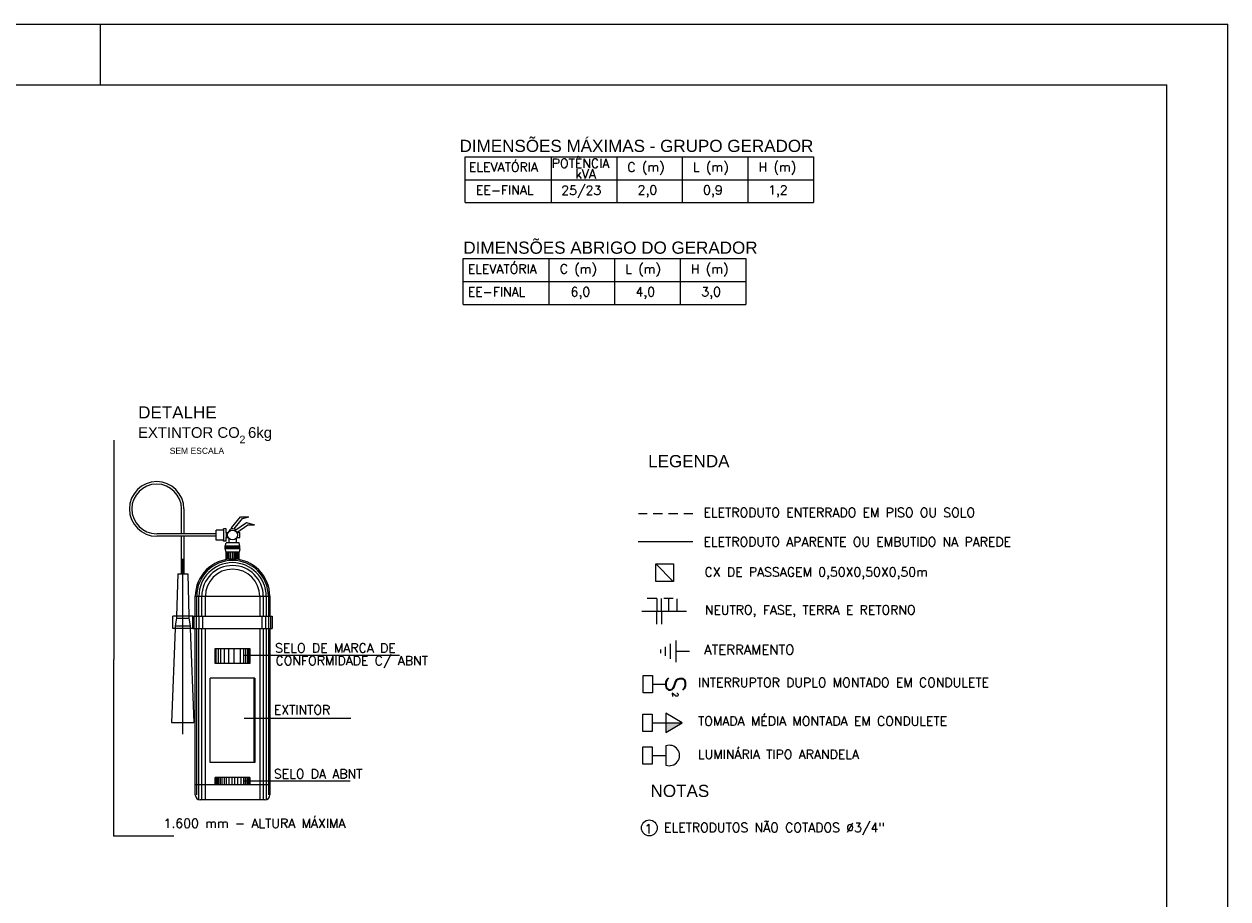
# Model space of a CAD drawing. Header units: millimetres. Extents: x 486.9 to 528.9, y 411.1 to 440.8.
# Tile 4 of 4: x 509.2 to 528.9, y 426.4 to 440.8. Entities that reach past the tile are written whole.
import ezdxf
from ezdxf.enums import TextEntityAlignment as Align

# ---------------------------------------------------------------- set-up
doc = ezdxf.new("R2010")
doc.units = ezdxf.units.MM
doc.linetypes.add('DASHED', pattern=[0.75, 0.5, -0.25])
doc.linetypes.add('HIDDEN', pattern=[0.375, 0.25, -0.125])
for name, color, linetype in [('004', 2, 'Continuous'), ('ECIRC090C', 2, 'HIDDEN'), ('ETXT0090', 8, 'Continuous'), ('ETXTM090C', 2, 'Continuous'), ('PADRÃO', 4, 'Continuous'), ('TEXTO', 7, 'Continuous'), ('TEXTO PROJ', 2, 'Continuous'), ('txt_titulos', 5, 'Continuous')]:
    doc.layers.add(name, color=color, linetype=linetype)
doc.styles.add('ARIAL', font='ARIAL.TTF', dxfattribs={"height": 0.2})
doc.styles.add('ROMANS', font='romans')
doc.styles.add('STYLE-ARIAL_3', font='ARIAL.TTF')

msp = doc.modelspace()

# ---------------------------------------------------------------- hatches: boundary and pattern name
at = {"layer": 'ETXT0090', "linetype": 'Continuous'}
msp.add_hatch(color=2, dxfattribs=at).paths.add_polyline_path([(519.986, 429.283), (519.983, 429.285), (519.714, 429.283), (519.714, 429.126)])

# ---------------------------------------------------------------- linework, layer by layer
at = {"color": 7}
for p, q in [((510.658, 433.922, 0.033), (510.658, 430.325, 0.033)), ((511.768, 432.387, 0.033), (511.768, 432.795, 0.033)), ((511.809, 432.387, 0.033), (511.809, 432.795, 0.033)), ((512.458, 432.448, 0.033), (512.336, 432.448, 0.033)), ((512.336, 432.285, 0.033), (512.336, 432.448, 0.033)), ((512.458, 432.448, 0.033), (512.458, 432.469, 0.033)), ((512.499, 432.469, 0.033), (512.458, 432.469, 0.033)), ((512.458, 432.448, 0.033), (512.458, 432.285, 0.033)), ((512.499, 432.408, 0.033), (512.499, 432.469, 0.033)), ((512.59, 432.486, 0.033), (512.579, 432.465, 0.033)), ((512.336, 432.387, 0.033), (511.36, 432.387, 0.033)), ((512.336, 432.347, 0.033), (511.36, 432.347, 0.033)), ((511.768, 431.732, 0.033), (511.768, 432.347, 0.033)), ((511.809, 431.732, 0.033), (511.809, 432.347, 0.033)), ((512.458, 432.285, 0.033), (512.336, 432.285, 0.033)), ((512.458, 432.265, 0.033), (512.458, 432.285, 0.033)), ((512.499, 432.265, 0.033), (512.458, 432.265, 0.033)), ((512.499, 432.408, 0.033), (512.499, 432.326, 0.033)), ((512.499, 432.408, 0.033), (512.534, 432.408, 0.033)), ((512.499, 432.265, 0.033), (512.499, 432.326, 0.033)), ((512.499, 432.326, 0.033), (512.534, 432.326, 0.033)), ((512.544, 432.313, 0.033), (512.544, 432.24, 0.033)), ((512.666, 432.313, 0.033), (512.666, 432.24, 0.033)), ((512.676, 432.408, 0.033), (512.727, 432.408, 0.033)), ((512.676, 432.326, 0.033), (512.727, 432.326, 0.033)), ((512.727, 432.326, 0.033), (512.727, 432.408, 0.033)), ((512.483, 432.183, 0.033), (512.499, 432.24, 0.033)), ((512.727, 432.183, 0.033), (512.483, 432.183, 0.033)), ((512.483, 432.142, 0.033), (512.483, 432.183, 0.033)), ((512.727, 432.142, 0.033), (512.483, 432.142, 0.033)), ((512.499, 432.085, 0.033), (512.483, 432.142, 0.033)), ((512.488, 432.142, 0.033), (512.488, 432.183, 0.033)), ((512.495, 432.142, 0.033), (512.495, 432.183, 0.033)), ((512.711, 432.24, 0.033), (512.499, 432.24, 0.033)), ((512.499, 431.963, 0.033), (512.499, 432.085, 0.033)), ((512.711, 432.085, 0.033), (512.499, 432.085, 0.033)), ((512.504, 432.142, 0.033), (512.504, 432.183, 0.033)), ((512.509, 431.964, 0.033), (512.509, 432.085, 0.033)), ((512.513, 432.142, 0.033), (512.513, 432.183, 0.033)), ((512.523, 432.142, 0.033), (512.523, 432.183, 0.033)), ((512.531, 431.968, 0.033), (512.531, 432.085, 0.033)), ((512.538, 432.142, 0.033), (512.538, 432.183, 0.033)), ((512.552, 431.97, 0.033), (512.552, 432.085, 0.033)), ((512.555, 432.142, 0.033), (512.555, 432.183, 0.033)), ((512.57, 432.142, 0.033), (512.57, 432.183, 0.033)), ((512.577, 431.971, 0.033), (512.577, 432.085, 0.033)), ((512.586, 432.142, 0.033), (512.586, 432.183, 0.033)), ((512.608, 432.142, 0.033), (512.608, 432.183, 0.033)), ((512.611, 431.972, 0.033), (512.611, 432.085, 0.033)), ((512.623, 432.142, 0.033), (512.623, 432.183, 0.033)), ((512.636, 431.971, 0.033), (512.636, 432.085, 0.033)), ((512.641, 432.142, 0.033), (512.641, 432.183, 0.033)), ((512.654, 432.142, 0.033), (512.654, 432.183, 0.033)), ((512.659, 431.97, 0.033), (512.659, 432.085, 0.033)), ((512.667, 432.142, 0.033), (512.667, 432.183, 0.033)), ((512.678, 431.968, 0.033), (512.678, 432.085, 0.033)), ((512.679, 432.142, 0.033), (512.679, 432.183, 0.033)), ((512.691, 432.142, 0.033), (512.691, 432.183, 0.033)), ((512.693, 431.966, 0.033), (512.693, 432.085, 0.033)), ((512.7, 432.142, 0.033), (512.7, 432.183, 0.033)), ((512.703, 431.964, 0.033), (512.703, 432.085, 0.033)), ((512.709, 432.142, 0.033), (512.709, 432.183, 0.033)), ((512.727, 432.183, 0.033), (512.711, 432.24, 0.033)), ((512.727, 432.142, 0.033), (512.711, 432.085, 0.033)), ((512.711, 431.963, 0.033), (512.711, 432.085, 0.033)), ((512.715, 432.142, 0.033), (512.715, 432.183, 0.033)), ((512.722, 432.142, 0.033), (512.722, 432.183, 0.033)), ((512.727, 432.142, 0.033), (512.727, 432.183, 0.033)), ((511.788, 429.095, 0.033), (511.788, 431.974, 0.033)), ((511.707, 431.732, 0.033), (511.688, 431.035, 0.033)), ((511.707, 431.732, 0.033), (511.87, 431.732, 0.033)), ((511.87, 431.732, 0.033), (511.889, 431.035, 0.033)), ((511.994, 431.035, 0.033), (511.994, 431.361, 0.033)), ((511.994, 431.361, 0.033), (513.216, 431.361, 0.033)), ((512.017, 431.035, 0.033), (512.017, 431.361, 0.033)), ((512.053, 431.035, 0.033), (512.053, 431.361, 0.033)), ((512.1, 431.035, 0.033), (512.1, 431.361, 0.033)), ((512.159, 431.035, 0.033), (512.159, 431.361, 0.033)), ((513.051, 431.361, 0.033), (513.051, 431.035, 0.033)), ((513.11, 431.361, 0.033), (513.11, 431.035, 0.033)), ((513.157, 431.361, 0.033), (513.157, 431.035, 0.033)), ((513.193, 431.361, 0.033), (513.193, 431.035, 0.033)), ((513.216, 431.361, 0.033), (513.216, 431.035, 0.033)), ((511.953, 431.035, 0.033), (511.627, 431.035, 0.033)), ((511.627, 430.831, 0.033), (511.627, 431.035, 0.033)), ((511.666, 430.876, 0.033), (511.664, 430.831, 0.033)), ((511.687, 430.999, 0.033), (511.666, 430.876, 0.033)), ((511.666, 430.876, 0.033), (511.911, 430.876, 0.033)), ((511.688, 431.035, 0.033), (511.687, 430.999, 0.033)), ((511.687, 430.999, 0.033), (511.89, 430.999, 0.033)), ((511.889, 431.035, 0.033), (511.89, 430.999, 0.033)), ((511.89, 430.999, 0.033), (511.911, 430.876, 0.033)), ((511.911, 430.876, 0.033), (511.912, 430.831, 0.033)), ((511.953, 431.035, 0.033), (511.994, 431.035, 0.033)), ((511.953, 430.831, 0.033), (511.953, 431.035, 0.033)), ((511.976, 430.831, 0.033), (511.976, 431.035, 0.033)), ((511.994, 431.035, 0.033), (513.216, 431.035, 0.033)), ((512.012, 430.831, 0.033), (512.012, 431.035, 0.033)), ((512.059, 430.831, 0.033), (512.059, 431.035, 0.033)), ((512.118, 430.831, 0.033), (512.118, 431.035, 0.033)), ((513.092, 430.831, 0.033), (513.092, 431.035, 0.033)), ((513.151, 430.831, 0.033), (513.151, 431.035, 0.033)), ((513.198, 430.831, 0.033), (513.198, 431.035, 0.033)), ((513.216, 431.035, 0.033), (513.257, 431.035, 0.033)), ((513.234, 430.831, 0.033), (513.234, 431.035, 0.033)), ((513.257, 431.035, 0.033), (513.257, 430.831, 0.033)), ((511.664, 430.831, 0.033), (511.605, 429.287, 0.033)), ((511.953, 430.831, 0.033), (511.627, 430.831, 0.033)), ((511.912, 430.831, 0.033), (511.972, 429.287, 0.033)), ((511.953, 430.831, 0.033), (511.994, 430.831, 0.033)), ((511.994, 430.831, 0.033), (513.216, 430.831, 0.033)), ((511.994, 428.1, 0.033), (511.994, 430.831, 0.033)), ((512.017, 428.1, 0.033), (512.017, 430.831, 0.033)), ((512.053, 428.022, 0.033), (512.053, 430.831, 0.033)), ((512.1, 428.018, 0.033), (512.1, 430.831, 0.033)), ((512.159, 428.018, 0.033), (512.159, 430.831, 0.033)), ((513.051, 430.831, 0.033), (513.051, 428.018, 0.033)), ((513.11, 430.831, 0.033), (513.11, 428.018, 0.033)), ((513.157, 430.831, 0.033), (513.157, 428.022, 0.033)), ((513.193, 430.831, 0.033), (513.193, 428.1, 0.033)), ((513.216, 430.831, 0.033), (513.257, 430.831, 0.033)), ((513.216, 430.831, 0.033), (513.216, 428.1, 0.033)), ((512.32, 430.505, 0.033), (512.89, 430.505, 0.033)), ((512.32, 430.26, 0.033), (512.32, 430.505, 0.033)), ((512.335, 430.26, 0.033), (512.335, 430.505, 0.033)), ((512.372, 430.26, 0.033), (512.372, 430.505, 0.033)), ((512.415, 430.26, 0.033), (512.415, 430.505, 0.033)), ((512.475, 430.26, 0.033), (512.475, 430.505, 0.033)), ((512.542, 430.26, 0.033), (512.542, 430.505, 0.033)), ((512.631, 430.26, 0.033), (512.631, 430.505, 0.033)), ((512.737, 430.26, 0.033), (512.737, 430.505, 0.033)), ((512.789, 430.26, 0.033), (512.789, 430.505, 0.033)), ((512.821, 430.26, 0.033), (512.821, 430.505, 0.033)), ((512.858, 430.26, 0.033), (512.858, 430.505, 0.033)), ((512.879, 430.26, 0.033), (512.879, 430.505, 0.033)), ((512.89, 430.505, 0.033), (512.89, 430.26, 0.033)), ((512.89, 430.26, 0.033), (512.32, 430.26, 0.033)), ((512.972, 430.016, 0.033), (512.238, 430.016, 0.033)), ((512.238, 428.63, 0.033), (512.238, 430.016, 0.033)), ((512.956, 430.016, 0.033), (512.956, 428.63, 0.033)), ((512.972, 430.016, 0.033), (512.972, 428.63, 0.033)), ((511.605, 429.287, 0.033), (511.972, 429.287, 0.033)), ((512.972, 428.63, 0.033), (512.238, 428.63, 0.033)), ((512.89, 428.385, 0.033), (512.32, 428.385, 0.033)), ((512.32, 428.263, 0.033), (512.32, 428.385, 0.033)), ((512.333, 428.263, 0.033), (512.333, 428.385, 0.033)), ((512.346, 428.263, 0.033), (512.346, 428.385, 0.033)), ((512.363, 428.263, 0.033), (512.363, 428.385, 0.033)), ((512.382, 428.263, 0.033), (512.382, 428.385, 0.033)), ((512.407, 428.263, 0.033), (512.407, 428.385, 0.033)), ((512.436, 428.263, 0.033), (512.436, 428.385, 0.033)), ((512.472, 428.263, 0.033), (512.472, 428.385, 0.033)), ((512.508, 428.263, 0.033), (512.508, 428.385, 0.033)), ((512.55, 428.263, 0.033), (512.55, 428.385, 0.033)), ((512.599, 428.263, 0.033), (512.599, 428.385, 0.033)), ((512.645, 428.263, 0.033), (512.645, 428.385, 0.033)), ((512.692, 428.263, 0.033), (512.692, 428.385, 0.033)), ((512.747, 428.263, 0.033), (512.747, 428.385, 0.033)), ((512.789, 428.263, 0.033), (512.789, 428.385, 0.033)), ((512.817, 428.263, 0.033), (512.817, 428.385, 0.033)), ((512.844, 428.263, 0.033), (512.844, 428.385, 0.033)), ((512.863, 428.263, 0.033), (512.863, 428.385, 0.033)), ((512.88, 428.263, 0.033), (512.88, 428.385, 0.033)), ((512.89, 428.385, 0.033), (512.89, 428.263, 0.033)), ((513.216, 428.263, 0.033), (511.994, 428.263, 0.033)), ((513.135, 428.018, 0.033), (512.075, 428.018, 0.033))]:
    msp.add_line(p, q, dxfattribs=at)
for p, q in [((510.658, 427.421), (510.658, 430.325, 0.033)), ((511.639, 427.421), (510.653, 427.421))]:
    msp.add_line(p, q)
for points in [[(516.423, 437.824), (516.423, 438.578), (522.138, 438.578)], [(517.832, 438.578), (517.832, 437.824)], [(518.909, 438.578), (518.909, 437.824)], [(519.985, 438.578), (519.985, 437.824)], [(521.061, 438.578), (521.061, 437.824)], [(522.138, 438.578), (522.138, 437.824)], [(516.423, 438.201), (522.138, 438.201)], [(516.423, 437.824), (522.138, 437.824)], [(516.389, 436.153), (516.389, 436.906), (521.027, 436.906)], [(517.798, 436.906), (517.798, 436.153)], [(518.874, 436.906), (518.874, 436.153)], [(519.951, 436.906), (519.951, 436.153)], [(521.027, 436.906), (521.027, 436.153)], [(516.389, 436.529), (521.027, 436.529)], [(516.389, 436.153), (521.027, 436.153)]]:
    msp.add_lwpolyline(points)
for points in [[(512.59, 432.486, 0.033), (512.737, 432.666, 0.033), (512.874, 432.668, 0.033)], [(512.633, 432.466, 0.033), (512.771, 432.639, 0.033), (512.874, 432.668, 0.033)], [(512.563, 432.46, 0.033), (512.551, 432.428, 0.033)], [(512.64, 432.44, 0.033), (512.832, 432.57, 0.033), (512.964, 432.533, 0.033)], [(512.676, 432.408, 0.033), (512.858, 432.534, 0.033), (512.964, 432.533, 0.033)]]:
    msp.add_polyline3d(points, dxfattribs=at)
msp.add_circle((512.605, 432.367, 0.033), 0.0815, dxfattribs=at)
for centre, radius, start, end in [((511.36, 432.795, 0.033), 0.448, 0, 270), ((511.36, 432.795, 0.033), 0.408, 0, 270), ((512.605, 432.367, 0.033), 0.102, 60.3661, 114.0922), ((512.605, 431.361, 0.033), 0.611, 0, 180), ((512.605, 431.361, 0.033), 0.588, 0, 180), ((512.605, 431.361, 0.033), 0.552, 0, 180), ((512.605, 431.361, 0.033), 0.505, 0, 180), ((512.605, 431.361, 0.033), 0.446, 0, 180), ((512.075, 428.1, 0.033), 0.0815, 180, 270), ((513.135, 428.1, 0.033), 0.0815, 270, 0)]:
    msp.add_arc(centre, radius, start, end, dxfattribs=at)
at = {"layer": '004', "color": 9}
for p, q in [((512.798, 430.394, 0.033), (513.002, 430.394, 0.033)), ((513.002, 430.394, 0.033), (515.343, 430.394, 0.033)), ((512.798, 429.36, 0.033), (513.002, 429.36, 0.033)), ((513.002, 429.36, 0.033), (514.548, 429.36, 0.033)), ((512.798, 428.332, 0.033), (513.002, 428.332, 0.033)), ((513.002, 428.332, 0.033), (514.533, 428.332, 0.033))]:
    msp.add_line(p, q, dxfattribs=at)
at = {"layer": '004'}
msp.add_circle((519.445, 427.558), 0.13, dxfattribs=at)
at = {"layer": 'ECIRC090C', "color": 2, "linetype": 'Continuous'}
for p, q in [((519.566, 431.323, 1.004), (519.41, 431.323, 1.004)), ((519.566, 431.325, 1.004), (519.564, 430.904, 1.004)), ((519.64, 431.325, 1.004), (519.642, 430.904, 1.004)), ((519.837, 431.325, 1.004), (519.682, 431.325, 1.004)), ((519.76, 431.325, 1.004), (519.76, 431.114, 1.004)), ((519.896, 431.318, 1.004), (519.896, 431.107, 1.004)), ((519.324, 431.115, 1.004), (520.054, 431.114, 1.004)), ((519.495, 429.918, 1.004), (519.717, 429.919, 1.004)), ((519.493, 429.282, 1.004), (519.983, 429.285, 1.004)), ((519.493, 428.747, 1.004), (519.714, 428.748, 1.004))]:
    msp.add_line(p, q, dxfattribs=at)
at = {"layer": 'ETXT0090', "color": 2, "linetype": 'Continuous'}
for p, q in [((519.627, 430.486, 4.654), (519.627, 430.429, 4.654)), ((519.702, 430.529, 4.654), (519.702, 430.385, 4.654)), ((519.788, 430.579, 4.654), (519.788, 430.335, 4.654)), ((519.885, 430.279, 4.654), (519.885, 430.635, 4.654)), ((520.103, 430.457, 4.654), (519.885, 430.457, 4.654)), ((519.714, 428.905, 1.004), (519.714, 428.59, 1.004))]:
    msp.add_line(p, q, dxfattribs=at)
at = {"layer": 'ETXT0090', "color": 2, "linetype": 'DASHED', "ltscale": 0.3, "elevation": 1.49}
msp.add_lwpolyline([(520.16, 432.716), (519.265, 432.716)], dxfattribs=at)
at = {"layer": 'ETXT0090', "color": 2, "linetype": 'Continuous', "ltscale": 20, "elevation": 1.49}
msp.add_lwpolyline([(520.16, 432.254), (519.261, 432.254)], dxfattribs=at)
at = {"layer": 'ETXT0090', "color": 2, "linetype": 'Continuous', "elevation": 1.004}
for points in [[(519.552, 431.604), (519.551, 431.893), (519.84, 431.893), (519.841, 431.604)], [(519.342, 430.06), (519.495, 430.06), (519.495, 429.776), (519.342, 429.776)], [(519.339, 429.424), (519.493, 429.424), (519.493, 429.141), (519.339, 429.141)], [(519.714, 429.126), (519.986, 429.283), (519.714, 429.44)], [(519.339, 428.889), (519.493, 428.889), (519.493, 428.605), (519.339, 428.605)]]:
    msp.add_lwpolyline(points, close=True, dxfattribs=at)
msp.add_lwpolyline([(519.836, 431.604), (519.551, 431.893)], dxfattribs=at)
at = {"layer": 'ETXT0090', "color": 2, "linetype": 'Continuous'}
msp.add_arc((519.774, 428.747, 1.004), 0.168, 249.1424, 110.8576, dxfattribs=at)
at = {"layer": 'PADRÃO', "color": 2}
for p, q in [((486.939, 440.756), (528.939, 440.756)), ((510.439, 439.756), (510.439, 440.756)), ((510.439, 439.756), (510.439, 440.756)), ((528.939, 411.056), (528.939, 440.756))]:
    msp.add_line(p, q, dxfattribs=at)
at = {"layer": 'PADRÃO', "color": 1}
for p in [(489.439, 439.756), (527.939, 412.056)]:
    msp.add_line(p, (527.939, 439.756), dxfattribs=at)

# ---------------------------------------------------------------- texts
at = {"layer": '004', "style": 'ROMANS'}
for s, p in [('POTÊNCIA', (517.843, 438.394)), ('ELEVATÓRIA', (516.485, 438.333)), ('kVA', (518.227, 438.221)), ('C (m)', (519.084, 438.333)), ('L (m)', (520.161, 438.333)), ('H (m)', (521.237, 438.333)), ('EE-FINAL', (516.599, 437.956)), ('2,0', (519.252, 437.956)), ('0,9', (520.326, 437.956)), ('1,2', (521.393, 437.956)), ('ELEVATÓRIA', (516.465, 436.661)), ('C (m)', (517.974, 436.661)), ('L (m)', (519.05, 436.661)), ('H (m)', (520.126, 436.661)), ('EE-FINAL', (516.465, 436.285)), ('6,0', (518.153, 436.285)), ('4,0', (519.218, 436.285)), ('3,0', (520.298, 436.285)), ('1', (519.366, 427.469)), ('ELETRODUTOS NÃO COTADOS %%C3/4"', (519.686, 427.489))]:
    msp.add_text(s, height=0.15, dxfattribs=at).set_placement(p)
at = {"layer": '004', "color": 2, "style": 'ROMANS'}
msp.add_text('25/23', height=0.15, dxfattribs=at).set_placement((518, 437.95))
at = {"layer": 'ETXT0090', "color": 2, "linetype": 'Continuous', "style": 'ROMANS'}
for s, height, p in [('ELETRODUTO ENTERRADO EM PISO OU SOLO', 0.15, (520.334, 432.661, 2.221)), ('ELETRODUTO APARENTE OU EMBUTIDO NA PAREDE', 0.15, (520.334, 432.18, 2.221)), ('CX DE PASSAGEM 0,50X0,50X0,50m', 0.15, (520.351, 431.685, 1.004)), ('NEUTRO, FASE, TERRA E RETORNO', 0.15, (520.355, 431.062, 1.004)), ('SELO DE MARCA DE', 0.15, (513.303, 430.437, 0.033)), ('ATERRAMENTO', 0.16, (520.343, 430.404, -1.43)), ('CONFORMIDADE C/ ABNT', 0.15, (513.311, 430.229, 0.033)), ('INTERRUPTOR DUPLO MONTADO EM CONDULETE', 0.15, (520.243, 429.871, 1.004)), ('EXTINTOR', 0.15, (513.283, 429.422, 0.033)), ('TOMADA MÉDIA MONTADA EM CONDULETE', 0.15, (520.243, 429.237, 1.004)), ('LUMINÁRIA TIPO ARANDELA', 0.15, (520.243, 428.69, 1.004)), ('SELO DA ABNT', 0.15, (513.284, 428.371, 0.033)), ('1.600 mm - ALTURA MÁXIMA', 0.15, (511.474, 427.559, 0.033))]:
    msp.add_text(s, height=height, dxfattribs=at).set_placement(p)
msp.add_text('S', height=0.32, rotation=88.9401, dxfattribs=at).set_placement((520.031, 429.779, 1.004))
at = {"layer": 'ETXTM090C', "color": 2, "style": 'STYLE-ARIAL_3'}
msp.add_text('NOTAS', height=0.2, dxfattribs=at).set_placement((519.465, 428.166), align=Align.MIDDLE_LEFT)
at = {"layer": 'TEXTO', "color": 2, "linetype": 'Continuous', "lineweight": 0, "style": 'ROMANS'}
msp.add_text('2', height=0.096, rotation=270.1439, dxfattribs=at).set_placement((519.87, 429.743, 1.004), align=Align.MIDDLE)
at = {"layer": 'TEXTO PROJ', "color": 2, "style": 'ARIAL'}
msp.add_text('2', height=0.125, dxfattribs=at).set_placement((512.719, 433.874, 0.012))
at = {"layer": 'txt_titulos', "color": 2, "style": 'ARIAL'}
for s, height, p in [('DIMENSÕES MÁXIMAS - GRUPO GERADOR', 0.2, (516.331, 438.656)), ('DIMENSÕES ABRIGO DO GERADOR ', 0.2, (516.393, 436.985)), ('DETALHE', 0.2, (511.056, 434.281, -0.014)), ('SEM ESCALA', 0.1, (511.574, 433.699, -0.014)), ('LEGENDA', 0.2, (519.425, 433.48, 0.906))]:
    msp.add_text(s, height=height, dxfattribs=at).set_placement(p)
msp.add_text('EXTINTOR CO  6kg', height=0.175, dxfattribs=at).set_placement((512.153, 434.028, -0.014), align=Align.MIDDLE)

doc.saveas('drawing.dxf')
